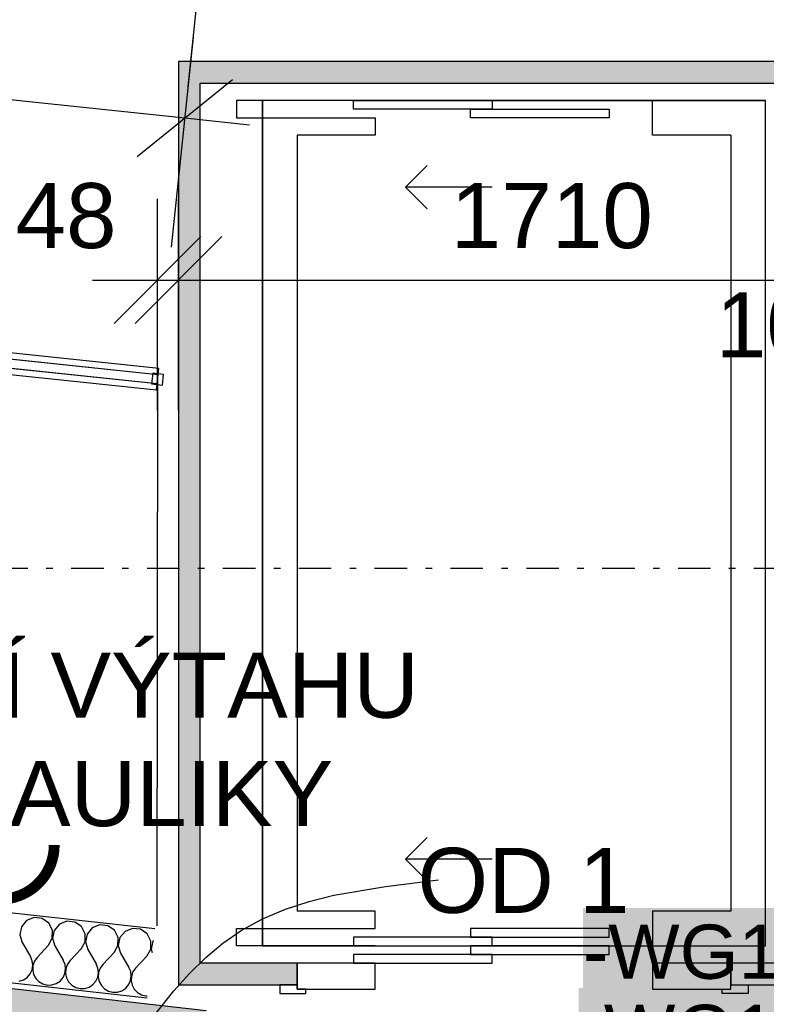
# Model space of a CAD drawing. Extents: x -12025 to 39812, y -28775 to 12.
# Tile 25 of 90: x 19170 to 20893, y -12117 to -9846. Entities that reach past the tile are written whole.
import ezdxf
from ezdxf.enums import TextEntityAlignment as Align

# ---------------------------------------------------------------- set-up
doc = ezdxf.new("R2010")
doc.units = 0
doc.header["$MEASUREMENT"] = 0
doc.linetypes.add('Čerchovaná S', pattern=[175, 75, -42.5, 15, -42.5])
for name, color, linetype in [('0 (Pozadí)', 254, 'Continuous'), ('OÚ Dukovany půdorys kóty 1NP', 7, 'Continuous'), ('OÚ Dukovany půdorys podklad 1NP', 7, 'Continuous'), ('OÚ Dukovany zásuvky', 92, 'Continuous'), ('Zakladni', 7, 'Continuous')]:
    doc.layers.add(name, color=color, linetype=linetype)
doc.styles.add('Arial', font='txt')
doc.styles.add('Arial_B', font='txt')

# ---------------------------------------------------------------- blocks, each defined once
blk = doc.blocks.new('Zásuvka (39)')
at = {"color": 0, "linetype": 'Continuous', "const_width": 25}
for points in [[(0, -125, -0.414214), (-125, 0)], [(125, 0, -0.414214), (0, -125)]]:
    blk.add_lwpolyline(points, format="xyb", dxfattribs=at)
blk.add_lwpolyline([(0, -250), (0, -125)], dxfattribs=at)
at = {"color": 0, "linetype": 'Continuous', "style": 'Arial'}
for s, p in [('NAPÁJENÍ VÝTAHU', (0, 293.6)), ('A HYDRAULIKY', (0, 43.6))]:
    blk.add_text(s, height=150, dxfattribs=at).set_placement(p, align=Align.CENTER)
blk = doc.blocks.new('(74)')
at = {"color": 7, "linetype": 'Continuous', "const_width": 25}
for points in [[(55, -460), (55, 0)], [(0, -520), (125, -395)]]:
    blk.add_lwpolyline(points, dxfattribs=at)
at = {"layer": '0 (Pozadí)', "linetype": 'Continuous'}
blk.add_solid([(105.7, 435), (901.6, 435), (105.7, 231.5), (901.6, 231.5)], dxfattribs=at)
at = {"color": 7, "linetype": 'Continuous', "style": 'Arial_B'}
blk.add_text('-WG1.02a', height=125, dxfattribs=at).set_placement((105.7, 271.5))
blk = doc.blocks.new('(75)')
at = {"color": 7, "linetype": 'Continuous', "const_width": 25}
for points in [[(55, -460), (55, 0)], [(0, -520), (125, -395)]]:
    blk.add_lwpolyline(points, dxfattribs=at)
at = {"layer": '0 (Pozadí)', "linetype": 'Continuous'}
blk.add_solid([(95.7, 250), (898.8, 250), (95.7, 46.5), (898.8, 46.5)], dxfattribs=at)
at = {"color": 7, "linetype": 'Continuous', "style": 'Arial_B'}
blk.add_text('-WG1.02b', height=125, dxfattribs=at).set_placement((95.7, 86.5))

msp = doc.modelspace()

# ---------------------------------------------------------------- linework, layer by layer
at = {"layer": 'OÚ Dukovany půdorys kóty 1NP', "color": 1, "linetype": 'Continuous'}
for p, q in [((19559.2, -10000.1), (19610, -9515.2)), ((19520.3, -10371.3), (19571.1, -9886.4)), ((17946.1, -9904.6), (19551.5, -10072.9)), ((17946.1, -9904.6), (19551.5, -10072.9)), ((19441.7, -10161.9), (19661.4, -9983.9)), ((19551.5, -10072.9), (19700.7, -10088.5)), ((19488.3, -10746.7), (19488.3, -10259.2)), ((19537, -10746.7), (19537, -10259.2)), ((19537, -10746.7), (19537, -10259.2)), ((19388.3, -10546.7), (19588.3, -10346.7)), ((19388.3, -10546.7), (19588.3, -10346.7)), ((19637, -10346.7), (19437, -10546.7)), ((19637, -10346.7), (19437, -10546.7)), ((19338.3, -10446.7), (19488.3, -10446.7)), ((19488.3, -10446.7), (19537, -10446.7)), ((19537, -10446.7), (21247.9, -10446.7))]:
    msp.add_line(p, q, dxfattribs=at)
at = {"layer": 'OÚ Dukovany půdorys kóty 1NP', "color": 154, "linetype": 'Continuous', "flags": 128}
for points in [[(19681.2, -11946.8), (19730.7, -11919.8), (19783.2, -11897.7), (19838.2, -11880), (19895.4, -11865.8), (20014.4, -11845.2), (20136.9, -11830.3), (20136.9, -11830.3)], [(19393.8, -12262.5), (19458.6, -12171.8), (19526.2, -12085.9), (19562, -12046.2), (19599.5, -12009.3), (19639.1, -11976), (19681.2, -11946.8), (19681.2, -11946.8)]]:
    msp.add_lwpolyline(points, dxfattribs=at)
at = {"layer": 'OÚ Dukovany půdorys podklad 1NP', "color": 1, "linetype": 'Continuous'}
for p, q in [((21247.9, -9942.7), (19536.9, -9942.7)), ((19536.9, -9942.7), (19536.9, -12072.7)), ((19586.9, -9992.7), (21197.9, -9992.7)), ((19586.9, -12022.7), (19586.9, -9992.7)), ((19730.6, -10032.7), (19670.6, -10032.7)), ((19670.6, -10032.7), (19670.6, -10072.7)), ((19990.6, -10032.7), (19670.6, -10032.7)), ((19730.6, -11982.7), (19730.6, -10032.7)), ((19990.6, -10032.7), (20630.6, -10032.7)), ((20630.6, -10112.7), (20630.6, -10032.7)), ((20630.6, -10032.7), (20890.6, -10032.7)), ((20890.6, -11982.7), (20890.6, -10032.7)), ((19670.6, -10072.7), (19990.6, -10072.7)), ((19990.6, -10072.7), (19990.6, -10112.7)), ((19990.6, -10112.7), (19810.6, -10112.7)), ((19810.6, -10112.7), (19810.6, -11902.7)), ((20810.6, -10112.7), (20630.6, -10112.7)), ((20810.6, -10112.7), (20810.6, -11902.7)), ((20060.6, -10232.7), (20110.6, -10182.7)), ((20260.6, -10232.7), (20060.6, -10232.7)), ((20060.6, -10232.7), (20110.6, -10282.7)), ((19491, -10650.6), (17885.6, -10481.4)), ((19489.4, -10665.5), (17884.1, -10496.3)), ((19489.4, -10665.5), (17884.1, -10496.3)), ((17880.4, -10531.1), (19485.8, -10700.3)), ((17882, -10516.2), (19487.3, -10685.4)), ((17882, -10516.2), (19487.3, -10685.4)), ((19485.8, -10700.3), (19491, -10650.6)), ((19488.4, -10662.5), (19486.8, -11936)), ((19487.3, -10685.4), (19489.4, -10665.5)), ((19487.3, -10685.4), (19489.4, -10665.5)), ((20060.6, -11782.7), (20110.6, -11732.7)), ((20260.6, -11782.7), (20060.6, -11782.7)), ((20060.6, -11782.7), (20110.6, -11832.7)), ((19481.8, -11942.9), (18913.7, -11880.6)), ((19990.6, -11902.7), (19810.6, -11902.7)), ((19990.6, -11942.7), (19990.6, -11902.7)), ((20810.6, -11902.7), (20630.6, -11902.7)), ((20630.6, -11902.7), (20630.6, -11982.7)), ((19670.6, -11982.7), (19670.6, -11942.7)), ((19670.6, -11942.7), (19990.6, -11942.7)), ((19730.6, -11982.7), (19670.6, -11982.7)), ((19990.6, -11982.7), (19670.6, -11982.7)), ((19990.6, -11982.7), (20630.6, -11982.7)), ((20630.6, -11982.7), (20890.6, -11982.7)), ((19810.6, -12022.7), (19586.9, -12022.7)), ((19810.6, -12072.7), (19810.6, -12022.7)), ((21197.9, -12022.7), (20810.6, -12022.7)), ((20810.6, -12022.7), (20810.6, -12072.7)), ((18896.3, -12039.6), (19464.4, -12102)), ((19536.9, -12072.7), (19810.6, -12072.7)), ((20810.6, -12072.7), (21247.9, -12072.7))]:
    msp.add_line(p, q, dxfattribs=at)
at = {"layer": 'OÚ Dukovany půdorys podklad 1NP', "color": 154, "linetype": 'Čerchovaná S'}
msp.add_line((5289.2, -11111), (22767.7, -11111), dxfattribs=at)
at = {"layer": 'OÚ Dukovany půdorys podklad 1NP', "color": 7, "linetype": 'Continuous'}
msp.add_line((19600.8, -12132.6), (17743.6, -11922), dxfattribs=at)
at = {"layer": 'OÚ Dukovany půdorys podklad 1NP', "color": 21, "linetype": 'Continuous'}
for p, q in [((19203.5, -11917.4), (19186.3, -11924.3)), ((19221.9, -11919.4), (19203.5, -11917.4)), ((19237.2, -11929.9), (19221.9, -11919.4)), ((19174.4, -11938.5), (19170.6, -11956.7)), ((19186.3, -11924.3), (19174.4, -11938.5)), ((19245.8, -11946.4), (19237.2, -11929.9)), ((19262, -11932.6), (19250.1, -11946.8)), ((19279.2, -11925.7), (19262, -11932.6)), ((19297.7, -11927.7), (19279.2, -11925.7)), ((19313, -11938.2), (19297.7, -11927.7)), ((19321.5, -11954.7), (19313, -11938.2)), ((19337.8, -11940.9), (19325.9, -11955.2)), ((19355, -11934), (19337.8, -11940.9)), ((19373.4, -11936), (19355, -11934)), ((19388.7, -11946.5), (19373.4, -11936)), ((19430.7, -11942.3), (19413.5, -11949.2)), ((19449.2, -11944.3), (19430.7, -11942.3)), ((19464.5, -11954.8), (19449.2, -11944.3)), ((19170.6, -11956.7), (19175.9, -11974.5)), ((19236.5, -11981.2), (19245.5, -11964.9)), ((19245.5, -11964.9), (19245.8, -11946.4)), ((19250.1, -11946.8), (19246.4, -11965)), ((19246.4, -11965), (19251.6, -11982.8)), ((19321.2, -11973.2), (19321.5, -11954.7)), ((19325.9, -11955.2), (19322.1, -11973.3)), ((19397.2, -11963), (19388.7, -11946.5)), ((19397, -11981.6), (19397.2, -11963)), ((19401.6, -11963.5), (19397.8, -11981.6)), ((19413.5, -11949.2), (19401.6, -11963.5)), ((19473, -11971.3), (19464.5, -11954.8)), ((19175.9, -11974.5), (19195.3, -12007.3)), ((19236.5, -11981.2), (19210.4, -12009)), ((19251.6, -11982.8), (19271, -12015.6)), ((19312.2, -11989.5), (19286.2, -12017.3)), ((19312.2, -11989.5), (19321.2, -11973.2)), ((19322.1, -11973.3), (19327.4, -11991.1)), ((19327.4, -11991.1), (19346.8, -12023.9)), ((19388, -11997.8), (19397, -11981.6)), ((19397.8, -11981.6), (19403.1, -11999.4)), ((19463.7, -12006.1), (19472.7, -11989.9)), ((19472.7, -11989.9), (19473, -11971.3)), ((19477.3, -11971.8), (19473.6, -11990)), ((19473.6, -11990), (19475.8, -11997.5)), ((19478.8, -11970), (19477.3, -11971.8)), ((19199.4, -12017), (19195.3, -12007.3)), ((19210.4, -12009), (19204.4, -12017.5)), ((19388, -11997.8), (19361.9, -12025.6)), ((19403.1, -11999.4), (19422.5, -12032.2)), ((19463.7, -12006.1), (19437.7, -12033.9)), ((19198.9, -12037.8), (19200.6, -12027.4)), ((19200.6, -12027.4), (19199.4, -12017)), ((19200.9, -12027.5), (19200.3, -12037.9)), ((19204.4, -12017.5), (19200.9, -12027.5)), ((19275.1, -12025.3), (19271, -12015.6)), ((19274.7, -12046.1), (19276.3, -12035.7)), ((19276.3, -12035.7), (19275.1, -12025.3)), ((19276.6, -12035.8), (19276, -12046.3)), ((19280.1, -12025.9), (19276.6, -12035.8)), ((19286.2, -12017.3), (19280.1, -12025.9)), ((19350.8, -12033.6), (19346.8, -12023.9)), ((19352.1, -12044), (19350.8, -12033.6)), ((19355.9, -12034.2), (19352.4, -12044.1)), ((19361.9, -12025.6), (19355.9, -12034.2)), ((19426.6, -12041.9), (19422.5, -12032.2)), ((19437.7, -12033.9), (19431.6, -12042.5)), ((19178.9, -12061.1), (19187.7, -12055.3)), ((19187.7, -12055.3), (19194.5, -12047.3)), ((19194.5, -12047.3), (19198.9, -12037.8)), ((19200.3, -12037.9), (19202.5, -12048.2)), ((19202.5, -12048.2), (19207.5, -12057.5)), ((19207.5, -12057.5), (19214.8, -12065)), ((19263.4, -12063.6), (19270.3, -12055.7)), ((19270.3, -12055.7), (19274.7, -12046.1)), ((19276, -12046.3), (19278.3, -12056.5)), ((19278.3, -12056.5), (19283.2, -12065.8)), ((19346, -12064), (19350.4, -12054.4)), ((19350.4, -12054.4), (19352.1, -12044)), ((19352.4, -12044.1), (19351.7, -12054.6)), ((19351.7, -12054.6), (19354, -12064.8)), ((19426.2, -12062.7), (19427.8, -12052.4)), ((19427.8, -12052.4), (19426.6, -12041.9)), ((19428.1, -12052.4), (19427.5, -12062.9)), ((19431.6, -12042.5), (19428.1, -12052.4)), ((19168.9, -12064.2), (19178.9, -12061.1)), ((19214.8, -12065), (19223.9, -12070.3)), ((19223.9, -12070.3), (19234.1, -12072.9)), ((19234.1, -12072.9), (19244.6, -12072.6)), ((19244.6, -12072.6), (19254.6, -12069.4)), ((19254.6, -12069.4), (19263.4, -12063.6)), ((19283.2, -12065.8), (19290.5, -12073.3)), ((19290.5, -12073.3), (19299.6, -12078.6)), ((19299.6, -12078.6), (19309.8, -12081.2)), ((19309.8, -12081.2), (19320.3, -12080.9)), ((19320.3, -12080.9), (19330.4, -12077.7)), ((19330.4, -12077.7), (19339.1, -12071.9)), ((19339.1, -12071.9), (19346, -12064)), ((19354, -12064.8), (19359, -12074.1)), ((19359, -12074.1), (19366.3, -12081.7)), ((19366.3, -12081.7), (19375.4, -12086.9)), ((19406.1, -12086), (19414.9, -12080.2)), ((19414.9, -12080.2), (19421.7, -12072.3)), ((19421.7, -12072.3), (19426.2, -12062.7)), ((19427.5, -12062.9), (19429.7, -12073.2)), ((19429.7, -12073.2), (19434.7, -12082.4)), ((19375.4, -12086.9), (19385.6, -12089.5)), ((19385.6, -12089.5), (19396.1, -12089.2)), ((19396.1, -12089.2), (19406.1, -12086)), ((19434.7, -12082.4), (19442, -12090)), ((19442, -12090), (19451.1, -12095.2)), ((19451.1, -12095.2), (19461.3, -12097.8)), ((19461.3, -12097.8), (19464.8, -12097.7))]:
    msp.add_line(p, q, dxfattribs=at)
at = {"layer": 'OÚ Dukovany půdorys podklad 1NP', "color": 1, "linetype": 'Continuous'}
for points in [[(19730.6, -11982.7), (20890.6, -11982.7), (20890.6, -10032.7), (19730.6, -10032.7)], [(19940.6, -10032.7), (20260.6, -10032.7), (20260.6, -10052.7), (19940.6, -10052.7)], [(20210.6, -10052.7), (20530.6, -10052.7), (20530.6, -10072.7), (20210.6, -10072.7)], [(17884.1, -10496.3), (17882, -10516.2), (19487.3, -10685.4), (19489.4, -10665.5)], [(19477.3, -10661.7), (19474.6, -10686.5), (19499.5, -10689.2), (19502.1, -10664.3)], [(20210.6, -11962.7), (20530.6, -11962.7), (20530.6, -11942.7), (20210.6, -11942.7)], [(19940.6, -11982.7), (20260.6, -11982.7), (20260.6, -11962.7), (19940.6, -11962.7)], [(20210.6, -12002.7), (20530.6, -12002.7), (20530.6, -11982.7), (20210.6, -11982.7)], [(19940.6, -12022.7), (20260.6, -12022.7), (20260.6, -12002.7), (19940.6, -12002.7)], [(19810.6, -12022.7), (19810.6, -12082.7), (19990.6, -12082.7), (19990.6, -12022.7)], [(20810.6, -12022.7), (20630.6, -12022.7), (20630.6, -12082.7), (20810.6, -12082.7)], [(19810.6, -12082.7), (19810.6, -12072.7), (19770.6, -12072.7), (19770.6, -12092.7), (19830.6, -12092.7), (19830.6, -12082.7)], [(20810.6, -12082.7), (20810.6, -12072.7), (20850.6, -12072.7), (20850.6, -12092.7), (20790.6, -12092.7), (20790.6, -12082.7)]]:
    msp.add_lwpolyline(points, close=True, dxfattribs=at)
at = {"layer": 'OÚ Dukovany půdorys podklad 1NP', "color": 19, "linetype": 'Continuous'}
for points in [[(19536.9, -9942.7), (19586.9, -9992.7), (21247.9, -9942.7), (21197.9, -9992.7)], [(19536.9, -12072.7), (19586.9, -12022.7), (19536.9, -9942.7), (19586.9, -9992.7)], [(19536.9, -12072.7), (19810.6, -12072.7), (19586.9, -12022.7), (19810.6, -12022.7)], [(21247.9, -12072.7), (21197.9, -12022.7), (20810.6, -12072.7), (20810.6, -12022.7)]]:
    msp.add_solid(points, dxfattribs=at)
at = {"layer": 'OÚ Dukovany půdorys podklad 1NP', "color": 254, "linetype": 'Continuous'}
msp.add_solid([(17683.9, -12448.6), (19543.5, -12659.5), (17743.6, -11922), (19600.8, -12132.6)], dxfattribs=at)

# ---------------------------------------------------------------- block references
at = {"layer": 'OÚ Dukovany zásuvky', "linetype": 'Continuous'}
msp.add_blockref('Zásuvka (39)', (19125, -11750), dxfattribs=at)
at = {"layer": 'Zakladni', "color": 7, "linetype": 'Continuous'}
for name in ['(74)', '(75)']:
    msp.add_blockref(name, (20364.3, -12330), dxfattribs=at)

# ---------------------------------------------------------------- texts
at = {"layer": 'OÚ Dukovany půdorys kóty 1NP', "color": 1, "linetype": 'Continuous', "style": 'Arial'}
for s, p in [('48', (19160.7, -10373.1)), ('1710', (20164.8, -10373.1)), ('100', (20776.3, -10625.3))]:
    msp.add_text(s, height=150, dxfattribs=at).set_placement(p)
at = {"layer": 'OÚ Dukovany půdorys kóty 1NP', "color": 154, "linetype": 'Continuous', "style": 'Arial'}
msp.add_text('OD 1', height=150, dxfattribs=at).set_placement((20577.2, -11906.5), align=Align.RIGHT)

doc.saveas('drawing.dxf')
